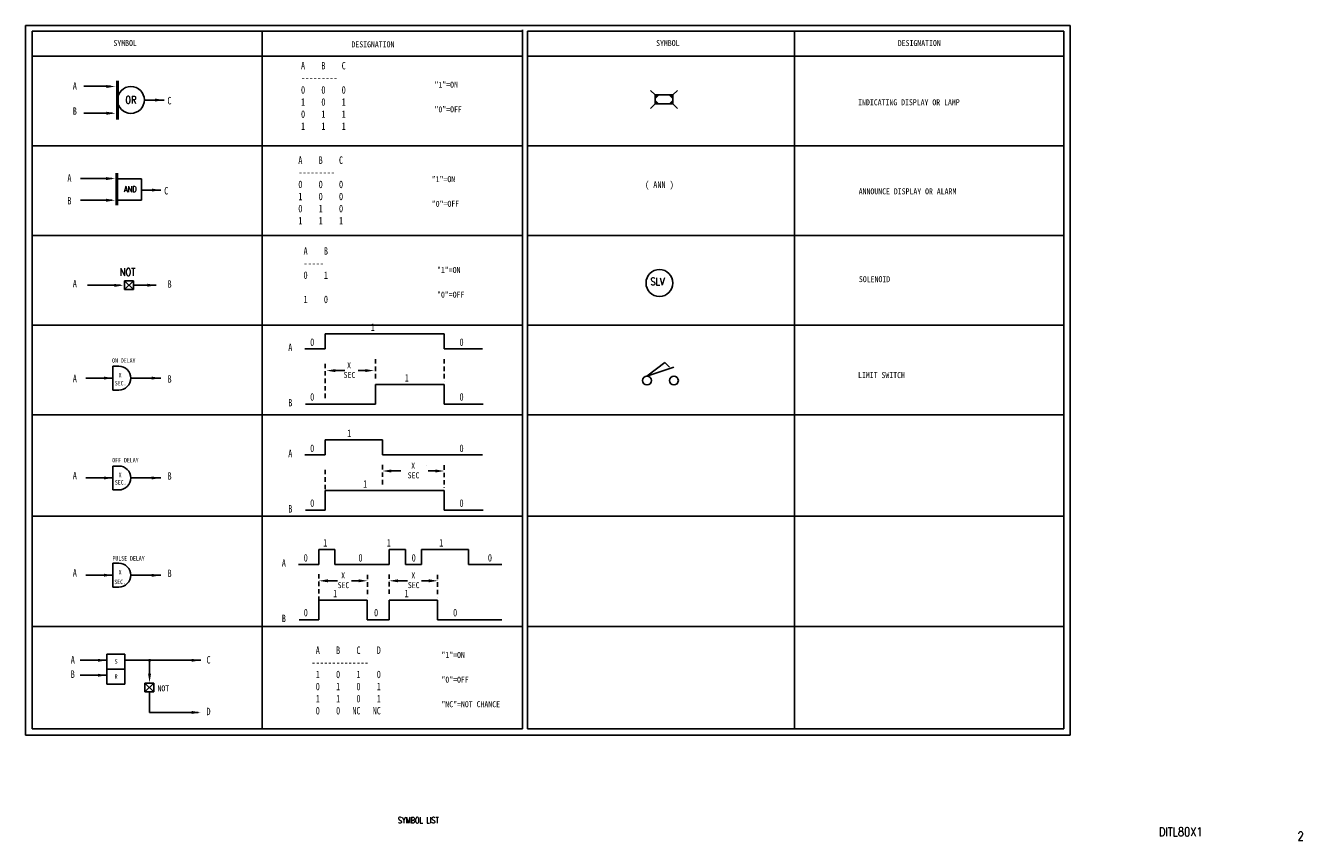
# Model space of a CAD drawing. Extents: x 33 to 460, y -301 to -28.
import ezdxf
from ezdxf.enums import TextEntityAlignment as Align

# ---------------------------------------------------------------- set-up
doc = ezdxf.new("R2010")
doc.units = 0
doc.header["$MEASUREMENT"] = 0
doc.linetypes.add('HIDDEN', pattern=[4, 1.5, -1, 1.5])
for name, color, linetype in [('CON', 4, 'CONTINUOUS'), ('DIM', 3, 'CONTINUOUS'), ('HID', 2, 'HIDDEN')]:
    doc.layers.add(name, color=color, linetype=linetype)
doc.styles.add('ROMANS', font='romans', dxfattribs={"width": 0.8})
doc.styles.get("Standard").update_dxf_attribs({"font": 'kaiu.ttf'})

# ---------------------------------------------------------------- blocks, each defined once
blk = doc.blocks.new('SOLENOID')
at = {"layer": 'CON'}
blk.add_circle((4.44, -5.05), 4.5, dxfattribs=at)
at = {"layer": 'CON', "style": 'ROMANS', "width": 0.8}
blk.add_text('SLV', height=2.5, dxfattribs=at).set_placement((1.44, -6.55), align=Align.BOTTOM_LEFT)
blk = doc.blocks.new('LSWITCH')
at = {"layer": 'CON'}
for p, q in [((-10.5, 1.5), (-4.5, 6)), ((-10.5, 1.5), (-1.5, 4.5)), ((-4.5, 6), (-3, 4.5))]:
    blk.add_line(p, q, dxfattribs=at)
for centre in [(-10.5, 0), (-1.5, 0)]:
    blk.add_circle(centre, 1.5, dxfattribs=at)
blk = doc.blocks.new('LEADER')
at = {"layer": 'CON'}
blk.add_solid([(0.85, -0.57), (0.85, -1.57), (3.85, -1.07)], dxfattribs=at)

msp = doc.modelspace()

# ---------------------------------------------------------------- linework, layer by layer
at = {"layer": 'CON'}
for p, q in [((382.06, -28.46), (32.6, -28.46)), ((32.6, -28.46), (32.6, -265.82)), ((198.84, -29.89), (198.84, -263.68)), ((382.06, -265.82), (382.06, -28.46)), ((34.85, -30.31), (198.84, -30.31)), ((34.85, -30.31), (34.85, -263.68)), ((111.72, -30.31), (111.72, -263.68)), ((200.52, -30.31), (200.52, -263.68)), ((200.52, -30.31), (379.85, -30.31)), ((289.85, -30.31), (289.85, -263.68)), ((379.85, -30.31), (379.85, -263.68)), ((34.85, -38.68), (198.84, -38.68)), ((200.52, -38.68), (379.85, -38.68)), ((52.12, -48.77), (61.03, -48.77)), ((243.16, -51.69), (241.66, -50.19)), ((249.16, -51.69), (250.66, -50.19)), ((72.42, -53.38), (78.92, -53.38)), ((243.16, -54.69), (241.66, -56.19)), ((243.16, -51.69), (243.16, -54.69)), ((249.16, -51.69), (243.16, -51.69)), ((243.16, -54.69), (249.16, -54.69)), ((249.16, -54.69), (249.16, -51.69)), ((249.16, -54.69), (250.66, -56.19)), ((52.12, -57.81), (61.59, -57.81)), ((34.85, -68.68), (198.84, -68.68)), ((200.52, -68.68), (379.85, -68.68)), ((50.96, -79.64), (61.46, -79.64)), ((71.38, -79.72), (63.56, -79.72)), ((71.38, -79.72), (71.38, -86.83)), ((71.38, -83.51), (77.85, -83.51)), ((50.96, -86.86), (61.46, -86.86)), ((71.38, -86.83), (63.7, -86.83)), ((34.85, -98.68), (198.84, -98.68)), ((200.52, -98.68), (379.85, -98.68)), ((65.7, -113.81), (68.7, -113.81)), ((68.7, -113.81), (65.7, -116.81)), ((65.7, -113.81), (68.7, -116.81)), ((65.7, -116.81), (65.7, -113.81)), ((68.7, -113.81), (68.7, -116.81)), ((53.31, -115.33), (64.31, -115.33)), ((68.7, -116.81), (65.7, -116.81)), ((68.71, -115.33), (76.31, -115.33)), ((34.85, -128.68), (198.84, -128.68)), ((132.82, -131.55), (172.57, -131.55)), ((132.82, -136.57), (132.82, -131.55)), ((172.57, -131.55), (172.57, -136.57)), ((200.52, -128.68), (379.85, -128.68)), ((126.07, -136.57), (132.82, -136.57)), ((172.57, -136.57), (185.5, -136.57)), ((61.81, -142.4), (61.81, -150.4)), ((61.81, -142.4), (63.81, -142.4)), ((52.81, -146.4), (61.81, -146.4)), ((67.81, -146.4), (77.81, -146.4)), ((149.62, -148.52), (172.57, -148.52)), ((149.62, -155.09), (149.62, -148.52)), ((172.57, -148.52), (172.57, -155.09)), ((61.81, -150.4), (63.81, -150.4)), ((126.26, -155.09), (149.62, -155.09)), ((172.57, -155.09), (185.69, -155.09)), ((34.85, -158.68), (198.84, -158.68)), ((200.52, -158.68), (379.85, -158.68)), ((132.82, -172.08), (132.82, -167.07)), ((132.82, -167.07), (152.02, -167.07)), ((152.02, -167.07), (152.02, -172.08)), ((126.07, -172.08), (132.82, -172.08)), ((152.02, -172.08), (185.5, -172.08)), ((61.81, -175.81), (61.81, -183.81)), ((61.81, -175.81), (63.81, -175.81)), ((52.81, -179.81), (61.81, -179.81)), ((67.81, -179.81), (77.81, -179.81)), ((61.81, -183.81), (63.81, -183.81)), ((132.82, -184.04), (172.57, -184.04)), ((132.82, -190.6), (132.82, -184.04)), ((172.57, -184.04), (172.57, -190.6)), ((126.26, -190.6), (132.82, -190.6)), ((172.57, -190.6), (185.69, -190.6)), ((34.85, -192.59), (198.84, -192.59)), ((200.52, -192.59), (379.85, -192.59)), ((130.67, -203.71), (136.1, -203.71)), ((130.67, -208.72), (130.67, -203.71)), ((136.1, -203.71), (136.1, -208.72)), ((154.27, -203.71), (159.7, -203.71)), ((154.27, -208.72), (154.27, -203.71)), ((159.7, -203.71), (159.7, -208.72)), ((165.08, -203.71), (180.77, -203.71)), ((165.08, -203.71), (165.08, -208.72)), ((180.77, -203.71), (180.77, -208.72)), ((61.81, -208.34), (61.81, -216.34)), ((61.81, -208.34), (63.81, -208.34)), ((123.92, -208.72), (130.67, -208.72)), ((136.1, -208.72), (154.27, -208.72)), ((159.7, -208.72), (165.08, -208.72)), ((180.77, -208.72), (191.86, -208.72)), ((52.81, -212.34), (61.81, -212.34)), ((67.81, -212.34), (77.81, -212.34)), ((61.81, -216.34), (63.81, -216.34)), ((130.67, -220.67), (146.92, -220.67)), ((130.67, -227.24), (130.67, -220.67)), ((146.92, -220.67), (146.92, -227.24)), ((154.21, -220.67), (170.41, -220.67)), ((154.21, -220.67), (154.21, -227.24)), ((170.41, -220.67), (170.41, -227.24)), ((34.85, -229.53), (198.84, -229.53)), ((124.11, -227.24), (130.67, -227.24)), ((146.92, -227.24), (154.21, -227.24)), ((170.41, -227.24), (191.86, -227.24)), ((200.52, -229.53), (379.85, -229.53)), ((59.84, -248.81), (59.84, -238.81)), ((59.84, -238.81), (65.84, -238.81)), ((65.84, -238.81), (65.84, -248.81)), ((50.84, -240.81), (59.84, -240.81)), ((65.84, -240.81), (91.28, -240.81)), ((74.11, -246.84), (74.11, -240.79)), ((50.84, -245.81), (59.84, -245.81)), ((59.84, -243.81), (65.84, -243.81)), ((59.84, -248.81), (65.84, -248.81)), ((72.53, -248.41), (75.53, -248.41)), ((75.53, -248.41), (72.53, -251.41)), ((72.53, -248.41), (75.53, -251.41)), ((72.53, -251.41), (72.53, -248.41)), ((75.53, -251.41), (72.53, -251.41)), ((74.11, -258.28), (74.11, -251.41)), ((75.53, -248.41), (75.53, -251.41)), ((90.36, -258.28), (74.11, -258.28)), ((34.85, -263.68), (198.84, -263.68)), ((200.52, -263.68), (379.85, -263.68)), ((32.6, -265.82), (382.06, -265.82))]:
    msp.add_line(p, q, dxfattribs=at)
at = {"layer": 'CON', "const_width": 1}
for points in [[(63.34, -46.89), (63.34, -59.97)], [(63.13, -77.82), (63.13, -88.66)]]:
    msp.add_lwpolyline(points, dxfattribs=at)
at = {"layer": 'CON'}
msp.add_lwpolyline([(166.59, -175.54), (166.59, -175.54, 0.174705)], format="xyb", dxfattribs=at)
at = {"layer": 'CON', "const_width": 0.5}
msp.add_lwpolyline([(73.84, -240.82, 1), (74.34, -240.82, 1)], format="xyb", close=True, dxfattribs=at)
at = {"layer": 'CON'}
msp.add_circle((67.84, -53.34), 4.5, dxfattribs=at)
for centre in [(63.81, -146.4), (63.81, -179.81), (63.81, -212.34)]:
    msp.add_arc(centre, 4, 270, 90, dxfattribs=at)
for points in [[(75.92, -52.88), (75.92, -53.88), (78.92, -53.38)], [(244.66, -51.69), (243.16, -51.69), (243.16, -53.19)], [(243.16, -53.19), (243.16, -54.69), (244.66, -54.69)], [(247.66, -51.69), (249.16, -51.69), (249.16, -53.19)], [(249.16, -53.19), (249.16, -54.69), (247.66, -54.69)], [(59.57, -79.15), (59.57, -80.15), (62.57, -79.65)], [(74.85, -83.01), (74.85, -84.01), (77.85, -83.51)], [(73.31, -114.83), (73.31, -115.83), (76.31, -115.33)], [(58.81, -145.9), (58.81, -146.9), (61.81, -146.4)], [(74.81, -145.9), (74.81, -146.9), (77.81, -146.4)], [(58.81, -179.31), (58.81, -180.31), (61.81, -179.81)], [(74.81, -179.31), (74.81, -180.31), (77.81, -179.81)], [(58.81, -211.84), (58.81, -212.84), (61.81, -212.34)], [(74.81, -211.88), (74.81, -212.88), (77.81, -212.38)], [(56.84, -240.31), (56.84, -241.31), (59.84, -240.81)], [(88.17, -240.31), (88.17, -241.31), (91.17, -240.81)], [(56.84, -245.31), (56.84, -246.31), (59.84, -245.81)], [(74.59, -245.3), (73.59, -245.3), (74.09, -248.3)], [(88.17, -257.75), (88.17, -258.75), (91.17, -258.25)]]:
    msp.add_solid(points, dxfattribs=at)
at = {"layer": 'DIM'}
for p, q in [((136.21, -143.89), (139.38, -143.89)), ((146.22, -143.89), (143.82, -143.89)), ((154.93, -177.48), (158.1, -177.48)), ((169.63, -177.48), (167.22, -177.48)), ((133.73, -214.21), (136.9, -214.21)), ((144, -214.21), (141.59, -214.21)), ((157.21, -214.21), (160.38, -214.21)), ((167.48, -214.21), (165.07, -214.21))]:
    msp.add_line(p, q, dxfattribs=at)
for points in [[(136.21, -144.39), (136.21, -143.39), (133.21, -143.89)], [(146.22, -143.39), (146.22, -144.39), (149.22, -143.89)], [(154.93, -177.98), (154.93, -176.98), (151.93, -177.48)], [(169.63, -176.98), (169.63, -177.98), (172.63, -177.48)], [(133.73, -214.71), (133.73, -213.71), (130.73, -214.21)], [(144, -213.71), (144, -214.71), (147, -214.21)], [(157.21, -214.71), (157.21, -213.71), (154.21, -214.21)], [(167.48, -213.71), (167.48, -214.71), (170.48, -214.21)]]:
    msp.add_solid(points, dxfattribs=at)
at = {"layer": 'HID'}
for p, q in [((149.62, -140.03), (149.62, -146.98)), ((172.57, -140.03), (172.57, -147.55)), ((132.82, -141.58), (132.82, -153.92)), ((132.82, -177.09), (132.82, -189.44)), ((152, -175.47), (152, -182.42)), ((172.57, -175.55), (172.57, -183.07)), ((130.67, -211.99), (130.67, -224.34)), ((146.93, -212.19), (146.93, -219.71)), ((154.28, -212.11), (154.28, -219.06)), ((170.41, -212.19), (170.41, -219.71))]:
    msp.add_line(p, q, dxfattribs=at)

# ---------------------------------------------------------------- block references
at = {"layer": 'CON'}
for name, p in [('LEADER', (58.81, -47.78)), ('LEADER', (58.81, -56.73)), ('LEADER', (58.72, -85.84)), ('SOLENOID', (240.2, -109.55)), ('LEADER', (61.5, -114.32)), ('LSWITCH', (250.95, -147.21))]:
    msp.add_blockref(name, p, dxfattribs=at)

# ---------------------------------------------------------------- texts
at = {"layer": 'CON', "width": 0.8}
for s, height, p in [('SYMBOL', 2, (65.92, -34.31)), ('DESIGNATION', 2, (148.8, -34.75)), ('SYMBOL', 2, (247.44, -34.31)), ('DESIGNATION', 2, (331.54, -34.31)), ('X', 1.5, (64.25, -145.4)), ('SEC.', 1.5, (64.41, -148.1)), ('X', 1.5, (64.25, -178.81)), ('SEC.', 1.5, (64.44, -181.27)), ('X', 1.5, (64.25, -211.34)), ('SEC.', 1.5, (64.25, -214.58)), ('S', 1.5, (62.9, -241.22)), ('R', 1.5, (62.9, -246.22))]:
    msp.add_text(s, height=height, dxfattribs=at).set_placement(p, align=Align.MIDDLE)
for s, height, p in [('A    B    C', 2.5, (124.74, -43.89)), ('---------', 2.5, (124.74, -47.94)), ('A', 2.5, (48.41, -50.68)), ('0    0    0', 2.5, (124.74, -51.99)), ('"1"=ON', 2, (169.39, -49.85)), ('C', 2.5, (80.06, -55.59)), ('1    0    1', 2.5, (124.74, -56.04)), ('"0"=OFF', 2, (169.39, -58.1)), ('INDICATING DISPLAY OR LAMP', 2, (311.1, -55.73)), ('B', 2.5, (48.41, -59.07)), ('0    1    1', 2.5, (124.74, -60.08)), ('1    1    1', 2.5, (124.74, -64.13)), ('A    B    C', 2.5, (123.84, -75.49)), ('A', 2.5, (46.6, -81.45)), ('---------', 2.5, (123.84, -79.54)), ('0    0    0', 2.5, (123.84, -83.59)), ('"1"=ON', 2, (168.49, -81.45)), ('( ANN )', 2.2, (239.8, -83.45)), ('C', 2.5, (78.99, -85.71)), ('1    0    0', 2.5, (123.84, -87.63)), ('ANNOUNCE DISPLAY OR ALARM', 2, (311.28, -85.52)), ('B', 2.5, (46.6, -89.05)), ('0    1    0', 2.5, (123.84, -91.68)), ('"0"=OFF', 2, (168.49, -89.7)), ('1    1    1', 2.5, (123.84, -95.73)), ('A    B    ', 2.5, (125.6, -105.87)), ('-----', 2.5, (125.6, -109.91)), ('0    1', 2.5, (125.6, -113.96)), ('"1"=ON', 2, (170.25, -111.83)), ('A', 2.5, (48.41, -116.8)), ('B', 2.5, (80.1, -116.94)), ('SOLENOID', 2, (311.35, -114.91)), ('1    0', 2.5, (125.6, -122.06)), ('"0"=OFF', 2, (170.25, -120.07)), ('1', 2.5, (148.07, -131.35)), ('A', 2.5, (120.47, -138.11)), ('0', 2.5, (127.81, -136.37)), ('0', 2.5, (177.77, -136.37)), ('ON DELAY', 1.5, (61.54, -141.74)), ('1', 2.5, (159.46, -148.32)), ('LIMIT SWITCH', 2, (311.06, -147)), ('A', 2.5, (48.41, -148.55)), ('B', 2.5, (80.1, -148.69)), ('B', 2.5, (120.47, -156.63)), ('0', 2.5, (127.81, -154.69)), ('0', 2.5, (177.77, -154.69)), ('1', 2.5, (140.19, -166.86)), ('A', 2.5, (120.47, -173.62)), ('0', 2.5, (127.81, -171.88)), ('0', 2.5, (177.77, -171.88)), ('OFF DELAY', 1.5, (61.61, -175.06)), ('A', 2.5, (48.41, -181.02)), ('B', 2.5, (80.1, -181.16)), ('1', 2.5, (145.5, -183.83)), ('0', 2.5, (127.81, -190.21)), ('0', 2.5, (177.77, -190.21)), ('B', 2.5, (120.47, -192.14)), ('1', 2.5, (132.15, -203.5)), ('1', 2.5, (153.43, -203.5)), ('1', 2.5, (170.96, -203.5)), ('PULSE DELAY', 1.5, (61.67, -207.92)), ('A', 2.5, (118.32, -210.26)), ('0', 2.5, (125.65, -208.52)), ('0', 2.5, (143.97, -208.52)), ('0', 2.5, (161.76, -208.52)), ('0', 2.5, (187.26, -208.52)), ('A', 2.5, (48.41, -213.56)), ('B', 2.5, (80.1, -213.7)), ('1', 2.5, (135.49, -220.47)), ('1', 2.5, (159.37, -220.47)), ('B', 2.5, (118.32, -228.78)), ('0', 2.5, (125.65, -226.85)), ('0', 2.5, (149.17, -226.85)), ('0', 2.5, (175.62, -226.85)), ('A    B    C    D', 2.5, (129.67, -239.43)), ('"1"=ON', 2, (171.71, -240.61)), ('A', 2.5, (47.73, -242.64)), ('C', 2.5, (93.13, -242.64)), ('--------------', 2.5, (128.28, -243.48)), ('B', 2.5, (47.73, -247.44)), ('1    0    1    0', 2.5, (129.67, -247.52)), ('"0"=OFF', 2, (171.71, -248.86)), ('NOT', 2, (76.73, -251.77)), ('0    1    0    1', 2.5, (129.67, -251.57)), ('1    1    0    1 ', 2.5, (129.67, -255.62)), ('"NC"=NOT CHANCE', 2, (171.71, -257.1)), ('D', 2.5, (93.13, -259.92)), ('0    0   NC   NC', 2.5, (129.67, -259.67))]:
    msp.add_text(s, height=height, dxfattribs=at).set_placement(p, align=Align.BOTTOM_LEFT)
at = {"layer": 'CON', "style": 'ROMANS', "width": 0.8}
for s, height, p in [('OR', 2.5, (67.84, -53.34)), ('AND', 2, (67.64, -83.17)), ('NOT', 2.5, (66.74, -110.92))]:
    msp.add_text(s, height=height, dxfattribs=at).set_placement(p, align=Align.MIDDLE)
at = {"layer": 'CON', "lineweight": 9, "style": 'ROMANS', "width": 0.8}
msp.add_text('SYMBOL LIST', height=2, dxfattribs=at).set_placement((157.17, -294.33), align=Align.MIDDLE_LEFT)
for s, p in [('DITL80X1', (411.68, -300.59)), ('2', (458.05, -302.02))]:
    msp.add_text(s, height=3, dxfattribs=at).set_placement(p, align=Align.BOTTOM_LEFT)
at = {"layer": 'DIM', "width": 0.8}
for s, p in [('SEC', (138.99, -146.94)), ('X', (140.16, -143.71)), ('X', (161.59, -177.3)), ('SEC', (160.42, -180.53)), ('X', (138.17, -214.03)), ('X', (161.65, -214.03)), ('SEC', (137, -217.27)), ('SEC', (160.48, -217.27))]:
    msp.add_text(s, height=2, dxfattribs=at).set_placement(p, align=Align.BOTTOM_LEFT)

doc.saveas('drawing.dxf')
